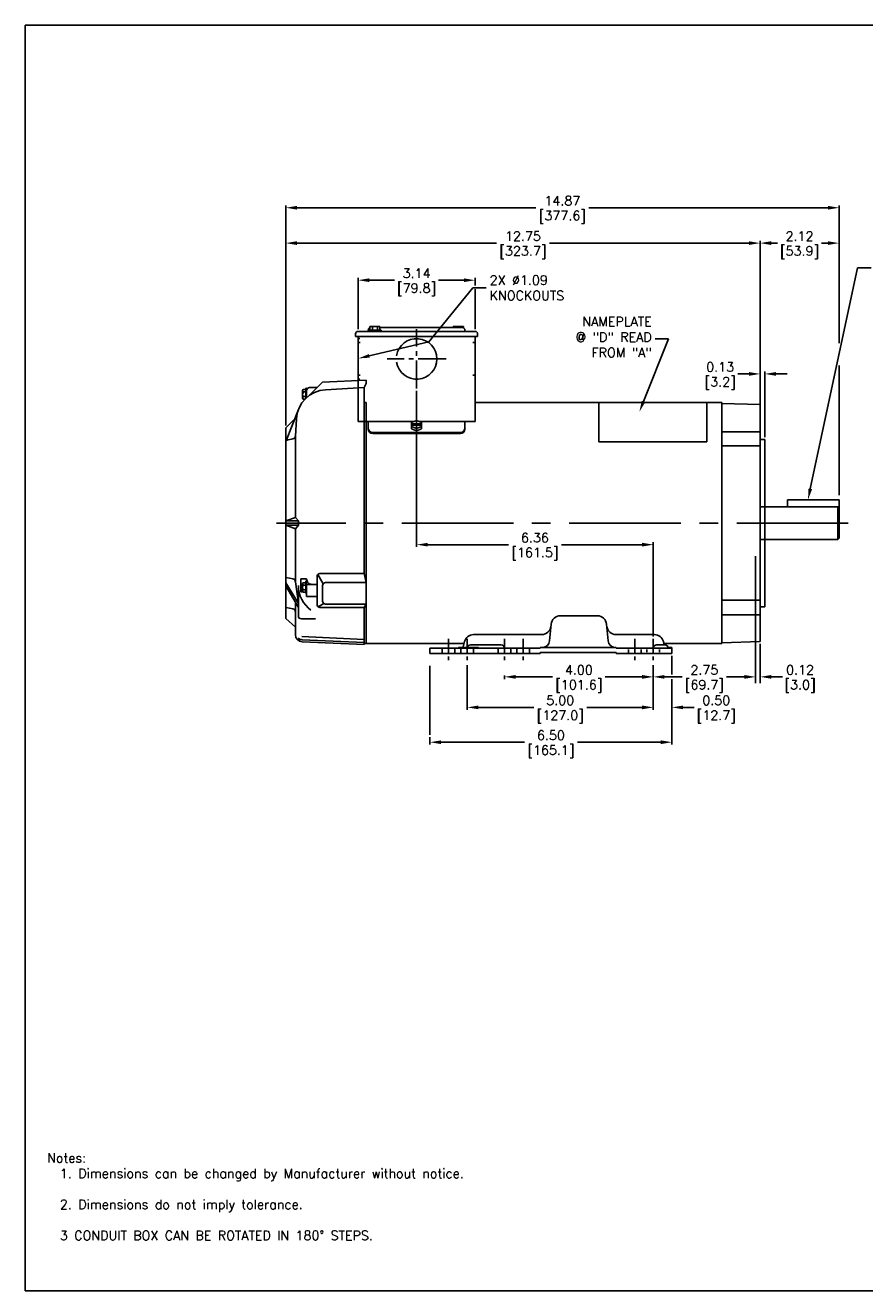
# Model space of a CAD drawing. Extents: x 897.4 to 941.4, y -8.5 to 25.5.
# Tile 1 of 2: x 897.4 to 920, y -8.5 to 25.5. Entities that reach past the tile are written whole.
import ezdxf
from ezdxf import colors
from ezdxf.entities.mleader import LeaderData, LeaderLine
from ezdxf.math import Vec2, Vec3

# ---------------------------------------------------------------- set-up
doc = ezdxf.new("R2010")
doc.units = 0
doc.header["$LTSCALE"] = 4
doc.header["$MEASUREMENT"] = 0
doc.linetypes.add('CENTER2', pattern=[1.125, 0.75, -0.125, 0.125, -0.125])
doc.linetypes.add('HIDDEN2', pattern=[0.1875, 0.125, -0.0625])
doc.layers.get('0').update_dxf_attribs({"linetype": 'CONTINUOUS'})
doc.layers.get('DEFPOINTS').update_dxf_attribs({"linetype": 'CONTINUOUS'})
for name, color, linetype in [('CENTER', 40, 'CENTER2'), ('DIMENSIONS', 140, 'CONTINUOUS'), ('DIMENSIONS @ 1', 140, 'CONTINUOUS'), ('HIDDEN', 102, 'HIDDEN2'), ('TEXT', 140, 'CONTINUOUS')]:
    doc.layers.add(name, color=color, linetype=linetype)
doc.styles.add('ROMANS', font='romans.shx')
doc.styles.get("Standard").update_dxf_attribs({"font": 'romans.shx'})
doc.dimstyles.get("Standard").update_dxf_attribs({"dimtxt": 0.25, "dimasz": 0.3, "dimexe": 0.0625, "dimexo": 0.0625, "dimgap": 0.0625, "dimtad": 0, "dimtih": 1, "dimtoh": 1, "dimzin": 0, "dimdsep": 46, "dimtxsty": 'Standard', "dimcen": 0, "dimadec": 0, "dimazin": 0, "dimtfac": 1, "dimtofl": 0, "dimtmove": 0, "dimatfit": 3, "dimfxl": 0, "dimtolj": 1, "dimtzin": 0, "dimarcsym": 0})

# ---------------------------------------------------------------- blocks, each defined once
blk = doc.blocks.new('*D0')
at = {"layer": 'DEFPOINTS', "color": 0}
for p in [(917.153, 19.614), (904.408, 14.651), (917.153, 14.547)]:
    blk.add_point(p, dxfattribs=at)
at = {"layer": 'DIMENSIONS', "color": 0, "lineweight": -2}
for p, q in [((904.408, 14.713), (904.408, 19.677)), ((904.708, 19.614), (910.069, 19.614)), ((916.853, 19.614), (911.492, 19.614)), ((917.153, 14.61), (917.153, 19.677))]:
    blk.add_line(p, q, dxfattribs=at)
at = {"layer": 'DIMENSIONS', "color": 0}
for points in [[(904.708, 19.664), (904.708, 19.564), (904.408, 19.614)], [(916.853, 19.664), (916.853, 19.564), (917.153, 19.614)]]:
    blk.add_solid(points, dxfattribs=at)
at = {"layer": 'DIMENSIONS', "color": 0, "char_height": 0.25, "attachment_point": 5}
for s, insert in [('\\A1;12.75', (910.78, 19.802)), ('\\A1;[323.7]   ', (910.78, 19.361))]:
    blk.add_mtext(s, dxfattribs=dict(at, insert=insert))
blk = doc.blocks.new('*D1')
at = {"layer": 'DEFPOINTS', "color": 0}
for p in [(909.493, 18.617), (906.353, 17.243), (909.493, 17.243)]:
    blk.add_point(p, dxfattribs=at)
at = {"layer": 'DIMENSIONS', "color": 0, "lineweight": -2}
for p, q in [((906.353, 17.306), (906.353, 18.679)), ((906.653, 18.617), (907.331, 18.617)), ((909.193, 18.617), (908.515, 18.617)), ((909.493, 18.475), (909.493, 18.679)), ((909.493, 17.306), (909.493, 18.372))]:
    blk.add_line(p, q, dxfattribs=at)
at = {"layer": 'DIMENSIONS', "color": 0}
for points in [[(906.653, 18.667), (906.653, 18.567), (906.353, 18.617)], [(909.193, 18.667), (909.193, 18.567), (909.493, 18.617)]]:
    blk.add_solid(points, dxfattribs=at)
at = {"layer": 'DIMENSIONS', "color": 0, "char_height": 0.25, "attachment_point": 5}
for s, insert in [('\\A1;3.14', (907.923, 18.804)), ('\\A1;[79.8]', (907.923, 18.364))]:
    blk.add_mtext(s, dxfattribs=dict(at, insert=insert))
blk = doc.blocks.new('*D2')
at = {"layer": 'DEFPOINTS', "color": 0}
for p in [(919.273, 19.614), (917.153, 15.276), (919.273, 12.781)]:
    blk.add_point(p, dxfattribs=at)
at = {"layer": 'DIMENSIONS', "color": 0, "lineweight": -2}
for p, q in [((917.153, 15.339), (917.153, 19.677)), ((917.453, 19.614), (917.62, 19.614)), ((918.973, 19.614), (918.805, 19.614)), ((919.273, 17.079), (919.273, 19.677)), ((919.273, 14.462), (919.273, 16.276)), ((919.273, 12.843), (919.273, 14.206))]:
    blk.add_line(p, q, dxfattribs=at)
at = {"layer": 'DIMENSIONS', "color": 0}
for points in [[(917.453, 19.664), (917.453, 19.564), (917.153, 19.614)], [(918.973, 19.664), (918.973, 19.564), (919.273, 19.614)]]:
    blk.add_solid(points, dxfattribs=at)
at = {"layer": 'DIMENSIONS', "color": 0, "char_height": 0.25, "attachment_point": 5}
for s, insert in [('\\A1;2.12', (918.213, 19.802)), ('\\A1;[53.9]', (918.213, 19.361))]:
    blk.add_mtext(s, dxfattribs=dict(at, insert=insert))
blk = doc.blocks.new('*D24')
at = {"layer": 'DEFPOINTS', "color": 0}
for p in [(910.283, 8.056), (914.283, 8.132), (914.283, 7.959)]:
    blk.add_point(p, dxfattribs=at)
at = {"layer": 'DIMENSIONS', "color": 0, "lineweight": -2}
for p, q in [((910.283, 7.994), (910.283, 7.897)), ((910.583, 7.959), (911.572, 7.959)), ((913.983, 7.959), (912.994, 7.959)), ((914.283, 8.069), (914.283, 7.897))]:
    blk.add_line(p, q, dxfattribs=at)
at = {"layer": 'DIMENSIONS', "color": 0}
for points in [[(910.583, 8.009), (910.583, 7.909), (910.283, 7.959)], [(913.983, 8.009), (913.983, 7.909), (914.283, 7.959)]]:
    blk.add_solid(points, dxfattribs=at)
at = {"layer": 'DIMENSIONS', "color": 0, "char_height": 0.25, "attachment_point": 5}
for s, insert in [('\\A1;4.00', (912.283, 8.147)), ('\\A1;[101.6]', (912.283, 7.706))]:
    blk.add_mtext(s, dxfattribs=dict(at, insert=insert))
blk = doc.blocks.new('*D3')
at = {"layer": 'DEFPOINTS', "color": 0}
for p in [(914.783, 8.59), (908.283, 6.402), (914.783, 6.203)]:
    blk.add_point(p, dxfattribs=at)
at = {"layer": 'DIMENSIONS', "color": 0, "lineweight": -2}
for p, q in [((914.783, 8.528), (914.783, 8.032)), ((914.783, 7.894), (914.783, 6.14)), ((908.283, 6.34), (908.283, 6.14)), ((908.583, 6.203), (910.822, 6.203)), ((914.483, 6.203), (912.244, 6.203))]:
    blk.add_line(p, q, dxfattribs=at)
at = {"layer": 'DIMENSIONS', "color": 0}
for points in [[(908.583, 6.253), (908.583, 6.153), (908.283, 6.203)], [(914.483, 6.253), (914.483, 6.153), (914.783, 6.203)]]:
    blk.add_solid(points, dxfattribs=at)
at = {"layer": 'DIMENSIONS', "color": 0, "char_height": 0.25, "attachment_point": 5}
for s, insert in [('\\A1;6.50', (911.533, 6.39)), ('\\A1;[165.1]', (911.533, 5.95))]:
    blk.add_mtext(s, dxfattribs=dict(at, insert=insert))
blk = doc.blocks.new('*D4')
at = {"layer": 'DEFPOINTS', "color": 0}
for p in [(917.028, 11.195), (914.283, 8.069), (917.028, 7.959)]:
    blk.add_point(p, dxfattribs=at)
at = {"layer": 'DIMENSIONS', "color": 0, "lineweight": -2}
for p, q in [((917.028, 11.132), (917.028, 7.897)), ((914.283, 8.007), (914.283, 7.897)), ((914.583, 7.959), (915.063, 7.959)), ((916.728, 7.959), (916.248, 7.959))]:
    blk.add_line(p, q, dxfattribs=at)
at = {"layer": 'DIMENSIONS', "color": 0}
for points in [[(914.583, 8.009), (914.583, 7.909), (914.283, 7.959)], [(916.728, 8.009), (916.728, 7.909), (917.028, 7.959)]]:
    blk.add_solid(points, dxfattribs=at)
at = {"layer": 'DIMENSIONS', "color": 0, "char_height": 0.25, "attachment_point": 5}
for s, insert in [('\\A1;2.75', (915.655, 8.147)), ('\\A1;[69.7]', (915.655, 7.706))]:
    blk.add_mtext(s, dxfattribs=dict(at, insert=insert))
blk = doc.blocks.new('*D5')
at = {"layer": 'DEFPOINTS', "color": 0}
for p in [(917.033, 11.2), (917.153, 8.905), (917.153, 7.959)]:
    blk.add_point(p, dxfattribs=at)
at = {"layer": 'DIMENSIONS', "color": 0, "lineweight": -2}
for p, q in [((917.033, 11.137), (917.033, 7.897)), ((917.153, 8.843), (917.153, 7.897)), ((916.733, 7.959), (916.433, 7.959)), ((917.453, 7.959), (917.753, 7.959))]:
    blk.add_line(p, q, dxfattribs=at)
at = {"layer": 'DIMENSIONS', "color": 0}
for points in [[(916.733, 8.009), (916.733, 7.909), (917.033, 7.959)], [(917.453, 8.009), (917.453, 7.909), (917.153, 7.959)]]:
    blk.add_solid(points, dxfattribs=at)
at = {"layer": 'DIMENSIONS', "color": 0, "char_height": 0.25, "attachment_point": 5}
for s, insert in [('\\A1;0.12', (918.226, 8.147)), ('\\A1;[3.0]', (918.226, 7.706))]:
    blk.add_mtext(s, dxfattribs=dict(at, insert=insert))
blk = doc.blocks.new('*D6')
at = {"layer": 'DEFPOINTS', "color": 0}
for p in [(914.783, 8.59), (914.283, 8.34), (914.783, 7.139)]:
    blk.add_point(p, dxfattribs=at)
at = {"layer": 'DIMENSIONS', "color": 0, "lineweight": -2}
for p, q in [((914.783, 8.528), (914.783, 8.02)), ((914.283, 8.278), (914.283, 7.076)), ((914.783, 7.894), (914.783, 7.076)), ((913.983, 7.139), (913.683, 7.139)), ((915.083, 7.139), (915.383, 7.139))]:
    blk.add_line(p, q, dxfattribs=at)
at = {"layer": 'DIMENSIONS', "color": 0}
for points in [[(913.983, 7.189), (913.983, 7.089), (914.283, 7.139)], [(915.083, 7.189), (915.083, 7.089), (914.783, 7.139)]]:
    blk.add_solid(points, dxfattribs=at)
at = {"layer": 'DIMENSIONS', "color": 0, "char_height": 0.25, "attachment_point": 5}
for s, insert in [('\\A1;0.50', (915.975, 7.326)), ('\\A1;[12.7]', (915.975, 6.886))]:
    blk.add_mtext(s, dxfattribs=dict(at, insert=insert))
blk = doc.blocks.new('*D19')
at = {"layer": 'DEFPOINTS', "color": 0}
for p in [(907.923, 15.708), (914.283, 11.511), (914.283, 8.98)]:
    blk.add_point(p, dxfattribs=at)
at = {"layer": 'DIMENSIONS', "color": 0, "lineweight": -2}
for p, q in [((907.923, 15.646), (907.923, 11.449)), ((914.283, 9.043), (914.283, 11.574)), ((908.223, 11.511), (910.392, 11.511)), ((913.983, 11.511), (911.814, 11.511))]:
    blk.add_line(p, q, dxfattribs=at)
at = {"layer": 'DIMENSIONS', "color": 0}
for points in [[(908.223, 11.561), (908.223, 11.461), (907.923, 11.511)], [(913.983, 11.561), (913.983, 11.461), (914.283, 11.511)]]:
    blk.add_solid(points, dxfattribs=at)
at = {"layer": 'DIMENSIONS', "color": 0, "char_height": 0.25, "attachment_point": 5}
for s, insert in [('\\A1;6.36', (911.103, 11.699)), ('\\A1;[161.5]', (911.103, 11.258))]:
    blk.add_mtext(s, dxfattribs=dict(at, insert=insert))
blk = doc.blocks.new('*D20')
at = {"layer": 'DEFPOINTS', "color": 0}
for p in [(919.273, 20.564), (904.408, 14.651), (919.273, 12.781)]:
    blk.add_point(p, dxfattribs=at)
at = {"layer": 'DIMENSIONS', "color": 0, "lineweight": -2}
for p, q in [((904.408, 14.713), (904.408, 20.627)), ((904.708, 20.564), (911.129, 20.564)), ((918.973, 20.564), (912.552, 20.564)), ((919.273, 16.929), (919.273, 20.627)), ((919.273, 12.843), (919.273, 16.328))]:
    blk.add_line(p, q, dxfattribs=at)
at = {"layer": 'DIMENSIONS', "color": 0}
for points in [[(904.708, 20.614), (904.708, 20.514), (904.408, 20.564)], [(918.973, 20.614), (918.973, 20.514), (919.273, 20.564)]]:
    blk.add_solid(points, dxfattribs=at)
at = {"layer": 'DIMENSIONS', "color": 0, "char_height": 0.25, "attachment_point": 5}
for s, insert in [('\\A1;14.87', (911.84, 20.752)), ('\\A1;[377.6]', (911.84, 20.311))]:
    blk.add_mtext(s, dxfattribs=dict(at, insert=insert))
blk = doc.blocks.new('*D21')
at = {"layer": 'DEFPOINTS', "color": 0}
for p in [(917.153, 16.099), (917.153, 15.276), (917.278, 14.341)]:
    blk.add_point(p, dxfattribs=at)
at = {"layer": 'DIMENSIONS', "color": 0, "lineweight": -2}
for p, q in [((916.853, 16.099), (916.553, 16.099)), ((917.153, 15.339), (917.153, 16.162)), ((917.278, 14.403), (917.278, 16.162)), ((917.578, 16.099), (917.878, 16.099))]:
    blk.add_line(p, q, dxfattribs=at)
at = {"layer": 'DIMENSIONS', "color": 0}
for points in [[(916.853, 16.149), (916.853, 16.049), (917.153, 16.099)], [(917.578, 16.149), (917.578, 16.049), (917.278, 16.099)]]:
    blk.add_solid(points, dxfattribs=at)
at = {"layer": 'DIMENSIONS', "color": 0, "char_height": 0.25, "attachment_point": 5}
for s, insert in [('\\A1;0.13', (916.08, 16.287)), ('\\A1;[3.2]', (916.08, 15.846))]:
    blk.add_mtext(s, dxfattribs=dict(at, insert=insert))
blk = doc.blocks.new('*D23')
at = {"layer": 'DEFPOINTS', "color": 0}
for p in [(909.283, 8.34), (914.283, 8.34), (909.283, 7.139)]:
    blk.add_point(p, dxfattribs=at)
at = {"layer": 'DIMENSIONS', "color": 0, "lineweight": -2}
for p, q in [((909.283, 8.278), (909.283, 7.076)), ((914.283, 8.278), (914.283, 7.076)), ((909.583, 7.139), (911.072, 7.139)), ((913.983, 7.139), (912.494, 7.139))]:
    blk.add_line(p, q, dxfattribs=at)
at = {"layer": 'DIMENSIONS', "color": 0}
for points in [[(909.583, 7.189), (909.583, 7.089), (909.283, 7.139)], [(913.983, 7.189), (913.983, 7.089), (914.283, 7.139)]]:
    blk.add_solid(points, dxfattribs=at)
at = {"layer": 'DIMENSIONS', "color": 0, "char_height": 0.25, "attachment_point": 5}
for s, insert in [('\\A1;5.00', (911.783, 7.326)), ('\\A1;[127.0]', (911.783, 6.886))]:
    blk.add_mtext(s, dxfattribs=dict(at, insert=insert))

msp = doc.modelspace()

# ---------------------------------------------------------------- linework, layer by layer
for p, q in [((906.667, 17.273), (906.667, 17.373)), ((906.939, 17.373), (906.667, 17.373)), ((906.735, 17.273), (906.735, 17.373)), ((906.871, 17.273), (906.871, 17.373)), ((906.939, 17.273), (906.939, 17.373)), ((906.939, 17.343), (909.153, 17.343)), ((908.907, 17.343), (908.907, 17.373)), ((909.179, 17.373), (908.907, 17.373)), ((908.975, 17.343), (908.975, 17.373)), ((909.111, 17.343), (909.111, 17.373)), ((909.179, 17.338), (909.179, 17.373)), ((906.283, 17.103), (906.283, 17.173)), ((906.283, 17.103), (909.563, 17.103)), ((906.353, 17.243), (909.493, 17.243)), ((906.353, 14.822), (906.353, 17.103)), ((906.623, 17.243), (906.623, 17.273)), ((906.633, 17.243), (906.633, 17.273)), ((906.973, 17.273), (906.633, 17.273)), ((906.973, 17.243), (906.973, 17.273)), ((909.223, 17.243), (909.223, 17.273)), ((909.493, 14.822), (909.493, 17.097)), ((909.563, 17.103), (909.563, 17.173)), ((904.857, 15.456), (904.857, 15.645)), ((904.888, 15.677), (904.943, 15.677)), ((904.943, 15.443), (904.943, 15.718)), ((904.943, 15.718), (904.968, 15.718)), ((904.968, 15.466), (904.968, 15.718)), ((905.039, 15.523), (905.398, 15.882)), ((905.247, 15.731), (905.048, 15.731)), ((905.398, 15.882), (906.568, 15.933)), ((905.478, 15.676), (906.518, 15.731)), ((906.568, 15.843), (906.518, 15.731)), ((906.518, 10.736), (906.518, 15.731)), ((906.568, 15.843), (906.568, 15.933)), ((904.888, 15.614), (904.943, 15.614)), ((904.888, 15.488), (904.943, 15.488)), ((904.888, 15.425), (904.925, 15.425)), ((906.518, 15.33), (906.568, 15.33)), ((906.568, 15.33), (906.568, 8.852)), ((909.493, 15.33), (916.128, 15.33)), ((912.818, 14.273), (912.818, 15.33)), ((915.725, 15.33), (915.725, 14.273)), ((916.128, 15.33), (916.128, 15.303)), ((916.128, 12.091), (916.128, 15.303)), ((916.128, 15.303), (917.153, 15.276)), ((916.128, 8.878), (916.128, 15.303)), ((904.413, 14.282), (904.747, 15.146)), ((917.153, 8.905), (917.153, 15.276)), ((904.408, 14.651), (904.648, 14.891)), ((904.408, 9.531), (904.408, 14.651)), ((904.668, 14.43), (904.692, 14.891)), ((906.353, 14.822), (907.858, 14.822)), ((906.623, 14.617), (906.623, 14.822)), ((907.923, 14.847), (907.787, 14.795)), ((907.787, 14.795), (907.787, 14.687)), ((908.059, 14.756), (907.787, 14.756)), ((908.059, 14.726), (907.787, 14.726)), ((907.787, 14.687), (907.923, 14.633)), ((907.787, 14.687), (907.787, 14.627)), ((907.787, 14.627), (907.923, 14.573)), ((908.059, 14.795), (907.923, 14.847)), ((908.059, 14.687), (907.923, 14.633)), ((907.923, 14.573), (908.059, 14.627)), ((907.988, 14.822), (909.493, 14.822)), ((908.059, 14.687), (908.059, 14.795)), ((908.059, 14.627), (908.059, 14.687)), ((909.223, 14.617), (909.223, 14.822)), ((904.602, 14.355), (904.474, 14.332)), ((904.668, 12.241), (904.668, 14.43)), ((906.743, 14.528), (909.103, 14.528)), ((906.743, 14.497), (909.103, 14.497)), ((916.128, 14.547), (917.153, 14.547)), ((917.153, 14.341), (917.278, 14.341)), ((917.278, 9.841), (917.278, 14.341)), ((915.725, 14.273), (912.818, 14.273)), ((916.128, 14.163), (917.153, 14.163)), ((917.893, 12.718), (919.273, 12.718)), ((917.893, 12.718), (917.893, 12.528)), ((919.273, 11.683), (919.273, 12.718)), ((904.668, 12.241), (904.408, 12.151)), ((904.747, 12.151), (904.668, 12.241)), ((917.153, 12.528), (919.243, 12.528)), ((917.822, 12.528), (917.549, 12.528)), ((919.273, 12.498), (919.243, 12.528)), ((919.243, 12.528), (919.243, 11.653)), ((904.747, 12.151), (904.408, 12.151)), ((904.747, 12.031), (904.408, 12.031)), ((904.668, 11.941), (904.408, 12.031)), ((904.747, 12.031), (904.668, 11.941)), ((904.668, 10.513), (904.668, 11.941)), ((904.747, 12.031), (904.747, 12.151)), ((917.153, 11.653), (919.243, 11.653)), ((917.822, 11.653), (917.549, 11.653)), ((919.243, 11.653), (919.273, 11.683)), ((904.408, 10.626), (904.602, 10.592)), ((904.813, 10.245), (904.813, 10.594)), ((904.813, 10.594), (904.968, 10.594)), ((904.968, 10.121), (904.968, 10.594)), ((905.247, 9.906), (905.247, 10.656)), ((905.416, 10.463), (905.265, 10.707)), ((905.327, 10.736), (906.518, 10.736)), ((906.518, 10.736), (906.568, 10.492)), ((904.408, 10.489), (904.747, 9.927)), ((904.408, 10.405), (904.747, 9.819)), ((904.668, 10.513), (904.747, 9.927)), ((904.747, 9.597), (904.747, 10.382)), ((904.813, 10.245), (904.867, 10.245)), ((904.857, 10.268), (904.857, 10.458)), ((904.888, 10.489), (904.943, 10.489)), ((904.888, 10.426), (904.943, 10.426)), ((904.888, 10.3), (904.943, 10.3)), ((904.888, 10.237), (904.943, 10.237)), ((904.943, 10.195), (904.943, 10.53)), ((904.943, 10.53), (904.968, 10.53)), ((904.968, 10.444), (905.247, 10.444)), ((905.398, 9.996), (905.398, 10.412)), ((905.478, 10.492), (906.568, 10.492)), ((906.568, 9.916), (906.568, 10.492)), ((904.668, 9.093), (904.668, 9.955)), ((904.943, 10.195), (904.968, 10.195)), ((904.968, 10.121), (905.247, 10.121)), ((905.428, 9.934), (905.276, 9.843)), ((905.478, 9.916), (906.568, 9.916)), ((906.568, 9.916), (906.518, 9.826)), ((916.128, 10.019), (917.153, 10.019)), ((904.408, 9.819), (904.602, 9.784)), ((904.408, 9.531), (904.668, 9.291)), ((905.327, 9.826), (906.518, 9.826)), ((906.518, 8.831), (906.518, 9.826)), ((911.787, 9.603), (912.779, 9.603)), ((916.128, 9.625), (917.153, 9.625)), ((917.153, 9.841), (917.278, 9.841)), ((904.827, 9.517), (905.21, 9.517)), ((911.498, 8.924), (911.537, 9.375)), ((913.028, 9.375), (913.068, 8.924)), ((904.838, 9.04), (906.518, 8.966)), ((904.85, 8.956), (906.518, 8.883)), ((904.85, 8.903), (906.518, 8.831)), ((906.518, 8.852), (906.568, 8.852)), ((906.568, 8.852), (909.195, 8.852)), ((909.163, 8.73), (909.211, 8.91)), ((909.452, 9.095), (911.284, 9.095)), ((913.282, 9.095), (914.313, 9.095)), ((914.579, 8.82), (914.555, 8.91)), ((914.57, 8.852), (916.128, 8.852)), ((916.128, 8.878), (917.153, 8.905)), ((916.128, 8.852), (916.128, 8.878)), ((908.283, 8.59), (908.283, 8.73)), ((908.283, 8.73), (911.243, 8.73)), ((908.582, 8.59), (908.283, 8.59)), ((908.582, 8.59), (911.243, 8.59)), ((909.048, 8.73), (909.048, 8.75)), ((909.048, 8.75), (909.583, 8.75)), ((910.193, 8.82), (909.373, 8.82)), ((911.243, 8.75), (911.243, 8.73)), ((911.243, 8.75), (913.283, 8.75)), ((911.243, 8.59), (911.243, 8.61)), ((913.283, 8.61), (911.243, 8.61)), ((913.283, 8.75), (913.283, 8.73)), ((913.283, 8.73), (914.783, 8.73)), ((913.283, 8.59), (913.283, 8.61)), ((914.783, 8.59), (913.283, 8.59)), ((914.593, 8.82), (914.373, 8.82)), ((914.681, 8.75), (914.783, 8.75)), ((914.783, 8.59), (914.783, 8.75))]:
    msp.add_line(p, q)
for centre, radius, start, end in [((909.153, 17.273), 0.07, 0, 89.8307), ((906.353, 17.173), 0.07, 90, 180), ((906.693, 17.273), 0.07, 111.7991, 180), ((907.923, 16.503), 0.545, 189.2907, 170.8656), ((909.493, 17.173), 0.07, 0, 90), ((905.521, 14.847), 0.83, 93, 177), ((904.888, 15.645), 0.0315, 90.0004, 269.9995), ((905.048, 15.651), 0.08, 90, 180), ((904.936, 15.551), 0.0788, 126.8682, 233.1315), ((904.888, 15.456), 0.0315, 90.0007, 269.9994), ((906.743, 14.648), 0.12, 180, 270), ((909.103, 14.648), 0.12, 270, 0), ((904.488, 14.254), 0.08, 99.9999, 180), ((904.588, 14.434), 0.08, 279.9995, 357.0001), ((906.743, 14.617), 0.12, 180, 270), ((909.103, 14.617), 0.12, 270, 0), ((904.588, 10.513), 0.08, 0, 80.0001), ((905.107, 10.583), 0.139, 179.9999, 270.3995), ((905.327, 10.656), 0.08, 90, 180), ((905.577, 10.417), 0.83, 180, 233.6736), ((904.888, 10.458), 0.0315, 90.0004, 269.9995), ((904.936, 10.363), 0.0788, 126.8682, 233.1315), ((904.888, 10.268), 0.0315, 90.0007, 269.9994), ((905.478, 10.412), 0.08, 90, 180), ((905.327, 9.906), 0.08, 180, 270), ((905.478, 9.996), 0.08, 180, 270), ((904.588, 9.706), 0.08, 0, 80.0001), ((904.827, 9.597), 0.08, 180, 270), ((911.787, 9.353), 0.25, 90, 175), ((912.779, 9.353), 0.25, 5, 90), ((911.284, 9.345), 0.25, 270, 355), ((913.282, 9.345), 0.25, 185, 270), ((904.858, 9.093), 0.19, 180, 267.5), ((904.858, 9.145), 0.19, 232.0693, 267.5), ((909.452, 8.845), 0.25, 90, 165), ((911.309, 8.94), 0.19, 270, 355), ((913.257, 8.94), 0.19, 185.0001, 270), ((914.313, 8.845), 0.25, 15, 90), ((909.373, 8.73), 0.09, 90, 180), ((910.193, 8.73), 0.09, 0, 90), ((914.373, 8.73), 0.09, 90, 180), ((914.593, 8.73), 0.09, 0, 90)]:
    msp.add_arc(centre, radius, start, end)
at = {"layer": 'CENTER', "ltscale": 0.25}
for p, q in [((907.923, 15.708), (907.923, 17.298)), ((908.718, 16.503), (907.135, 16.503))]:
    msp.add_line(p, q, dxfattribs=at)
at = {"layer": 'CENTER'}
msp.add_line((919.523, 12.091), (904.158, 12.091), dxfattribs=at)
at = {"layer": 'CENTER', "ltscale": 0.125}
for p, q in [((908.783, 8.98), (908.783, 8.34)), ((909.283, 8.98), (909.283, 8.34)), ((910.283, 8.98), (910.283, 8.34)), ((910.783, 8.98), (910.783, 8.34)), ((913.783, 8.98), (913.783, 8.34)), ((914.283, 8.98), (914.283, 8.34))]:
    msp.add_line(p, q, dxfattribs=at)
at = {"layer": 'DEFPOINTS'}
msp.add_lwpolyline([(941.409, -8.534), (897.409, -8.534), (897.409, 25.466), (941.409, 25.466)], close=True, dxfattribs=at)
at = {"layer": 'DIMENSIONS'}
for p, q in [((917.153, 15.443), (917.153, 19.614)), ((917.153, 15.443), (917.153, 19.609)), ((917.028, 11.195), (917.028, 7.792)), ((917.033, 11.2), (917.033, 7.792)), ((917.153, 8.572), (917.153, 7.792)), ((908.283, 8.257), (908.283, 6.402))]:
    msp.add_line(p, q, dxfattribs=at)
at = {"layer": 'HIDDEN'}
for p, q in [((906.395, 17.048), (906.368, 17.048)), ((906.365, 16.943), (906.405, 16.943)), ((909.433, 16.943), (909.493, 16.943)), ((906.365, 16.063), (906.405, 16.063)), ((909.433, 16.063), (909.493, 16.063)), ((906.395, 15.958), (906.368, 15.958)), ((908.613, 8.59), (908.613, 8.73)), ((908.953, 8.59), (908.953, 8.73)), ((909.113, 8.59), (909.113, 8.73)), ((909.453, 8.59), (909.453, 8.73)), ((910.113, 8.59), (910.113, 8.73)), ((910.453, 8.59), (910.453, 8.73)), ((910.613, 8.59), (910.613, 8.73)), ((910.953, 8.59), (910.953, 8.73)), ((913.613, 8.613), (913.613, 8.693)), ((913.953, 8.613), (913.953, 8.693)), ((914.113, 8.624), (914.113, 8.693)), ((914.453, 8.624), (914.453, 8.693))]:
    msp.add_line(p, q, dxfattribs=at)

# ---------------------------------------------------------------- texts
at = {"layer": 'TEXT', "insert": (897.995, -4.841), "char_height": 0.25, "attachment_point": 1, "style": 'ROMANS'}
msp.add_mtext_dynamic_manual_height_columns('Notes:\\P  1. Dimensions can be changed by Manufacturer without notice.\\P\\P  2. Dimensions do not imply tolerance.\\P\\P  3 CONDUIT BOX CAN BE ROTATED IN 180%%D STEPS.', width=20.82521, gutter_width=1.25, heights=[0], dxfattribs=at)

# ---------------------------------------------------------------- dimensions: what is measured, and where the dimension line sits
at = {"layer": 'DIMENSIONS @ 1'}
for base, p1, p2, picture, middle in [((919.2728513, 20.5641397), (904.4078511, 14.6506555), (919.2728513, 12.7806555), '*D20', (911.8403512, 20.5641397)), ((919.273, 19.614), (917.153, 15.276), (919.273, 12.781), '*D2', (918.213, 19.614)), ((909.493, 18.617), (906.353, 17.243), (909.493, 17.243), '*D1', (907.923, 18.617)), ((917.15285132, 16.099364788), (917.27785132, 14.340656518), (917.15285132, 15.276226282), '*D21', (916.079637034, 16.099364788)), ((914.283, 11.511), (907.923, 15.708), (914.283, 8.98), '*D19', (911.103, 11.511)), ((917.02785132, 7.959127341), (914.28285132, 8.069326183), (917.02785132, 11.194823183), '*D4', (915.65535132, 7.959127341)), ((917.153, 7.959), (917.033, 11.2), (917.153, 8.905), '*D5', (918.226, 7.959)), ((914.783, 6.203), (908.283, 6.402), (914.783, 8.59), '*D3', (911.533, 6.203)), ((914.783, 7.139), (914.283, 8.34), (914.783, 8.59), '*D6', (915.975, 7.139)), ((909.283, 7.139), (914.283, 8.34), (909.283, 8.34), '*D23', (911.783, 7.139)), ((914.283, 7.959), (910.283, 8.056), (914.283, 8.132), '*D24', (912.283, 7.959))]:
    dim = msp.add_linear_dim(base=base, p1=p1, p2=p2, dimstyle='Standard', override={"dimscale": 1, "dimpost": '\\X', "dimtix": 0, "dimtofl": 0, "dimtmove": 0, "dimatfit": 3}, dxfattribs=at)
    dim.commit()
    dim.dimension.update_dxf_attribs({"geometry": picture, "text_midpoint": middle})
dim = msp.add_linear_dim(base=(917.1528513, 19.6143014), p1=(904.4078511, 14.6506555), p2=(917.1528513, 14.5474665), text='<>   ', dimstyle='Standard', override={"dimscale": 1, "dimpost": '\\X', "dimtix": 0, "dimtofl": 0, "dimtmove": 0, "dimatfit": 3}, dxfattribs=at)
dim.commit()
dim.dimension.update_dxf_attribs({"geometry": '*D0', "text_midpoint": (910.7803512, 19.6143014)})

# ---------------------------------------------------------------- leaders
at = {"layer": 'DIMENSIONS'}
ml = msp.add_multileader_mtext('Standard', dxfattribs=at)
ml.set_content('0.19x0.19x1.38\\PKEY', color=256)
ml.set_leader_properties()
ml.build(insert=Vec2(0, 0))
ml.multileader.update_dxf_attribs({"text_left_attachment_type": 2, "text_right_attachment_type": 2, "dogleg_length": 0.36, "arrow_head_size": 0.3})
ctx = ml.context
ctx.base_point, ctx.char_height, ctx.arrow_head_size, ctx.landing_gap_size, ctx.plane_origin = Vec3(920.134, 18.948), 0.25, 0.3, 0.09, Vec3(919.273, 12.718)
ctx.left_attachment, ctx.right_attachment = 2, 2
notes = []
notes.append((ctx, [(0, (1, 1, 0), (919.774, 18.948), (1, 0), 0.36, [(0, [(918.439, 12.718)], 0, [])])]))
ctx.mtext.insert, ctx.mtext.flow_direction = Vec3(920.224, 19.281), 5
ml = msp.add_multileader_mtext('Standard', dxfattribs=at)
ml.set_content('2X %%C1.09\\PKNOCKOUTS', color=256)
ml.set_leader_properties()
ml.build(insert=Vec2(0, 0))
ml.multileader.update_dxf_attribs({"text_left_attachment_type": 2, "text_right_attachment_type": 2, "dogleg_length": 0.36, "arrow_head_size": 0.3})
ctx = ml.context
ctx.base_point, ctx.char_height, ctx.arrow_head_size, ctx.landing_gap_size, ctx.plane_origin = Vec3(909.796, 18.411), 0.25, 0.3, 0.09, Vec3(907.413, 16.759)
ctx.left_attachment, ctx.right_attachment = 2, 2
notes.append((ctx, [(0, (1, 1, 0), (909.436, 18.411), (1, 0), 0.36, [(1, [(906.36, 16.516), (908.251, 16.958)], 0, [])])]))
ctx.mtext.insert, ctx.mtext.flow_direction = Vec3(909.886, 18.744), 5
ml = msp.add_multileader_mtext('Standard', dxfattribs=at)
ml.set_content('NAMEPLATE\\P@ "D" READ\\PFROM "A"', color=256)
ml.set_leader_properties()
ml.build(insert=Vec2(0, 0))
ml.multileader.update_dxf_attribs({"text_left_attachment_type": 2, "text_right_attachment_type": 2, "dogleg_length": 0.36, "arrow_head_size": 0.3})
ctx = ml.context
ctx.base_point, ctx.char_height, ctx.arrow_head_size, ctx.landing_gap_size, ctx.plane_origin = Vec3(911.876, 17.042), 0.25, 0.3, 0.09, Vec3(913.909, 15.079)
ctx.left_attachment, ctx.right_attachment, ctx.text_align_type = 2, 2, 2
notes.append((ctx, [(0, (1, 1, 0), (914.69, 17.042), (-1, 0), 0.36, [(0, [(913.909, 15.079)], 0, [])])]))
ctx.mtext.insert, ctx.mtext.alignment, ctx.mtext.flow_direction = Vec3(914.24, 17.631), 3, 5
for ctx, leaders in notes:
    for number, flags, end, landing, length, lines in leaders:
        leader = LeaderData()
        leader.index, (leader.has_last_leader_line, leader.has_dogleg_vector, leader.attachment_direction) = number, flags
        leader.last_leader_point, leader.dogleg_vector, leader.dogleg_length = Vec3(end), Vec3(landing), length
        for number, points, colour, breaks in lines:
            line = LeaderLine()
            line.index, line.vertices, line.color, line.breaks = number, Vec3.list(points), colors.encode_raw_color(colour), breaks
            leader.lines.append(line)
        ctx.leaders.append(leader)

doc.saveas('drawing.dxf')
